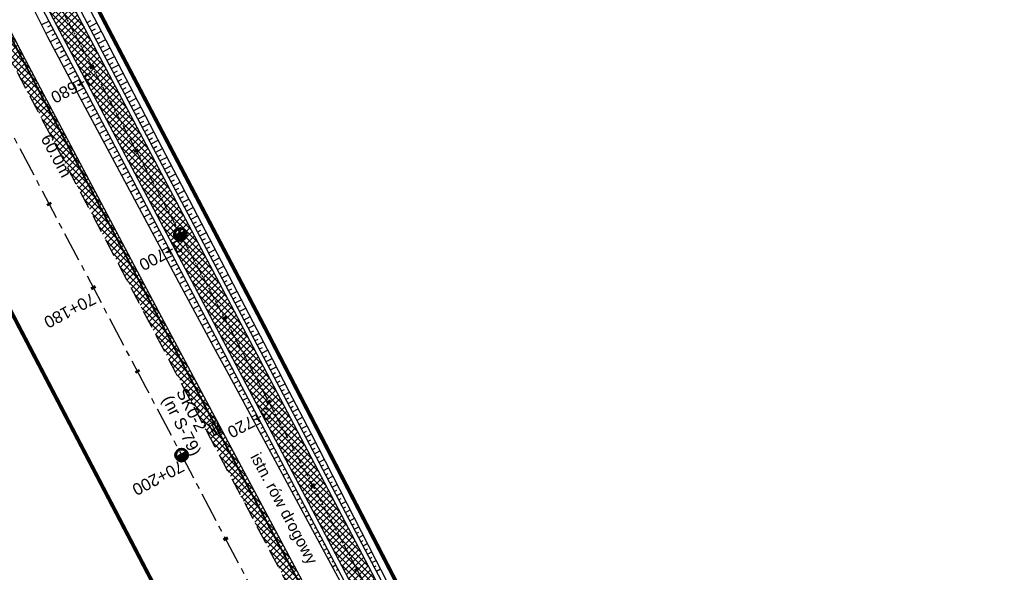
# Model space of a CAD drawing. Header units: metres. Extents: x 7529682 to 7533711, y 5721186 to 5727842.
# Tile 16 of 110: x 7531423 to 7531527, y 5724494 to 5724553. Entities that reach past the tile are written whole.
import ezdxf

# ---------------------------------------------------------------- set-up
doc = ezdxf.new("R2010")
doc.units = ezdxf.units.M
for name, pattern in [('817-dzialki-09-05-04$0$HIDDEN', [0.375, 0.25, -0.125]), ('CENTER', [50.8, 31.75, -6.35, 6.35, -6.35]), ('HIDDEN', [9.525, 6.35, -3.175])]:
    doc.linetypes.add(name, pattern=pattern)
for name, color, linetype in [('C-DROGI-SYTUACJA-ETYKIETY', 7, 'Continuous'), ('D-hatch-pobocza', 131, 'Continuous'), ('D-pobocza', 7, 'Continuous'), ('D-skarpa', 7, 'Continuous'), ('D-skarpa-kreskowanie', 7, 'Continuous')]:
    doc.layers.add(name, color=color, linetype=linetype)
doc.layers.add('D-hatch-ciag-pieszo-rowerowy', color=7, linetype='Continuous', lineweight=13, true_color=0xff9f80)
doc.layers.add('D-LR-etap-III', color=7, linetype='817-dzialki-09-05-04$0$HIDDEN', lineweight=50, true_color=0xff1aff)
for name, color, linetype, lineweight in [('D-krawędzie', 7, 'Continuous', 30), ('D-obrzeża', 7, 'Continuous', 30), ('D-opisy', 7, 'Continuous', 30), ('D-oś', 10, 'CENTER', 30), ('Sieci-T-kanal technologiczny', 4, 'kt kanał technologiczny', 30)]:
    doc.layers.add(name, color=color, linetype=linetype, lineweight=lineweight)
for name, color, linetype, true_color in [('D-opis-KT-dlugosci', 7, 'Continuous', 0xff8000), ('D-opis-KT-studnie', 7, 'Continuous', 0xff8000), ('poprzeczki', 7, 'Continuous', 0x0000c7)]:
    doc.layers.add(name, color=color, linetype=linetype, true_color=true_color)
doc.styles.add('ARIAL', font='arial.ttf', dxfattribs={"height": 1})
doc.styles.get("Standard").update_dxf_attribs({"font": 'arial.ttf'})
doc.linetypes.add('kt kanał technologiczny', pattern='A,1,-0.8,["kt",Standard,S=0.5,R=0,X=-0.7,Y=-0.15],-0.3', length=2.1)

# ---------------------------------------------------------------- blocks, each defined once
blk = doc.blocks.new('kilometraz')
at = {"linetype": 'ByBlock', "lineweight": -2}
blk.add_hatch(color=0, dxfattribs=at).paths.add_polyline_path([(0, -0.28125, 0.41421356), (0.28125, 0, 0.41421356), (0, 0.28125)])
at = {"color": 0, "linetype": 'ByBlock', "lineweight": -2}
blk.add_line((0, 0.28125), (0, -0.28125), dxfattribs=at)
blk.add_circle((0, 0), 0.28125, dxfattribs=at)
blk = doc.blocks.new('AeccTickLine')
at = {"color": 0, "linetype": 'ByBlock', "lineweight": -2}
blk.add_line((0, 1), (0, -1), dxfattribs=at)
blk = doc.blocks.new('SKR2')
at = {"layer": 'Sieci-T-kanal technologiczny', "color": 2, "lineweight": 25}
for points in [[(0.03, -0.19), (0.96, -1.15), (0.28, -1.81), (-0.65, -0.84)], [(-0.04, -0.54), (0.61, -1.21), (0.23, -1.57), (-0.41, -0.9)]]:
    blk.add_lwpolyline(points, close=True, dxfattribs=at)
blk.add_lwpolyline([(-0.09, -1.23), (0.28, -0.87)], dxfattribs=at)

msp = doc.modelspace()

# ---------------------------------------------------------------- hatches: boundary and pattern name
at = {"layer": 'D-hatch-ciag-pieszo-rowerowy'}
h = msp.add_hatch(dxfattribs=at)
h.set_pattern_fill('ANSI37', color=256, scale=0.15, style=0)
h.set_pattern_definition([(45, (0.88535, 0.46493), (-0.33675960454, 0.33675960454), []), (135, (0.88535, 0.46493), (-0.33675960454, -0.33675960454), [])])
h.paths.add_polyline_path([(7531426, 5724559.81), (7531399.69, 5724609.94), (7531381.17, 5724645.4), (7531371.15, 5724664.43), (7531369.29, 5724662.58), (7531378.96, 5724644.24), (7531397.48, 5724608.78), (7531423.79, 5724558.65), (7531445.04, 5724518.38), (7531473.71, 5724463.87), (7531482.59, 5724446.95), (7531484.87, 5724447.99), (7531475.92, 5724465.03), (7531447.25, 5724519.54)])
at = {"layer": 'D-hatch-pobocza'}
h = msp.add_hatch(dxfattribs=at)
h.set_pattern_fill('ANSI37', color=256, scale=0.15, style=0)
h.set_pattern_definition([(45, (0, 0), (-0.33675960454, 0.33675960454), []), (135, (0, 0), (-0.33675960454, -0.33675960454), [])])
h.paths.add_polyline_path([(7531410.67, 5724574.2), (7531398.06, 5724598.28), (7531373.71, 5724644.55), (7531366.18, 5724659.13), (7531365.97, 5724658.89), (7531365.5, 5724656.92), (7531373.64, 5724641.45), (7531392.16, 5724606), (7531418.48, 5724555.85), (7531439.73, 5724515.58), (7531476.36, 5724446.19), (7531478.83, 5724445.63), (7531467.27, 5724466.87), (7531457.65, 5724485.09), (7531437.94, 5724521.98), (7531423.89, 5724548.61)])

# ---------------------------------------------------------------- linework, layer by layer
at = {"layer": 'D-krawędzie', "linetype": 'HIDDEN', "ltscale": 0.3, "flags": 128}
msp.add_lwpolyline([(7530572.01, 5726166.06), (7530599.74, 5726113.52), (7530641.56, 5726032.01), (7530660.96, 5725995.07), (7530689.13, 5725941.54), (7530707.34, 5725907.03), (7530725.26, 5725873.09), (7530743.97, 5725837.65), (7530770.53, 5725787.12), (7530787.86, 5725754.27), (7530809.9, 5725712.54), (7530824.74, 5725684.39), (7530840.86, 5725653.69), (7530860.68, 5725616.15), (7530865.28, 5725607.39), (7530878.05, 5725583.08), (7530918.17, 5725507.18), (7530950.16, 5725446.31), (7530993.42, 5725364.26), (7531022.77, 5725308.72), (7531053.81, 5725249.87), (7531081.17, 5725197.87), (7531103.9, 5725154.54), (7531128.12, 5725108.45), (7531149.3, 5725068.25), (7531167.38, 5725033.77), (7531197.16, 5724976.99), (7531228.15, 5724918.03), (7531253.15, 5724870.49), (7531286.8, 5724806.65), (7531306.74, 5724768.66), (7531335.09, 5724714.65), (7531357.32, 5724672.44), (7531373.64, 5724641.45), (7531392.16, 5724606), (7531418.48, 5724555.85), (7531439.73, 5724515.58), (7531476.36, 5724446.19), (7531491.8, 5724416.76), (7531531.9, 5724339.93), (7531557.23, 5724291.66), (7531569.85, 5724267.58), (7531591.38, 5724226.55), (7531610, 5724191.1), (7531616.88, 5724178), (7531629.98, 5724153.03), (7531641.01, 5724132.02), (7531664.91, 5724087.62), (7531677.64, 5724064.79), (7531683.11, 5724054.99), (7531686.75, 5724048.18), (7531695.45, 5724031.7), (7531703.75, 5724015.92), (7531709.21, 5724005.51), (7531719.39, 5723986.15), (7531726.3, 5723973), (7531732.74, 5723960.74), (7531735.13, 5723956.19)], dxfattribs=at)
at = {"layer": 'D-LR-etap-III', "ltscale": 10, "flags": 128}
msp.add_lwpolyline([(7531750.47, 5723895.1, 0.4, 0.4, 0), (7531750.5, 5723895.13, 0.4, 0.4, 0), (7531682.71, 5724022.92, 0.4, 0.4, 0), (7531619.18, 5724147.2, 0.4, 0.4, 0), (7531592.31, 5724198.49, 0.4, 0.4, 0), (7531553.26, 5724272.92, 0.4, 0.4, 0), (7531504.02, 5724366.79, 0.4, 0.4, 0), (7531482.09, 5724407.62, 0.4, 0.4, 0), (7531412.35, 5724541.18, 0.4, 0.4, 0), (7531388.46, 5724586.93, 0.4, 0.4, 0), (7531345.12, 5724669.94, 0.4, 0.4, 0), (7531127.66, 5725081.67, 0.4, 0.4, 0), (7531059.25, 5725211.04, 0.4, 0.4, 0), (7531008.01, 5725307.95, 0.4, 0.4, 0), (7530964.18, 5725390.84, 0.4, 0.4, 0), (7530914.56, 5725484.68, 0.4, 0.4, 0), (7530865.24, 5725577.49, 0.4, 0.4, 0), (7530840.09, 5725624.06, 0.4, 0.4, 0), (7530802.56, 5725694.92, 0.4, 0.4, 0), (7530755.54, 5725787.51, 0.4, 0.4, 0), (7530708.72, 5725876.3, 0.4, 0.4, 0), (7530695.12, 5725902.09, 0.4, 0.4, 0), (7530642.91, 5726001.08, 0.4, 0.4, 0), (7530634.93, 5726016.15, 0.4, 0.4, 0), (7530610.82, 5726061.93, 0.4, 0.4, 0), (7530610.82, 5726061.93, 0.4, 0.4, 0), (7530607.21, 5726063.51, 0.4, 0.4, 0), (7530597.42, 5726080.68, 0.4, 0.4, 0), (7530591.16, 5726088.44, 0.4, 0.4, 0), (7530581.28, 5726107.21, 0.4, 0.4, 0), (7530571.29, 5726130.56, 0.4, 0.4, 0), (7530549.55, 5726171.53, 0.4, 0.4, 0), (7530531.01, 5726206.47, 0.4, 0.4, 0), (7530516.46, 5726236.02, 0.4, 0.4, 0), (7530500.8, 5726266.14, 0.4, 0.4, 0), (7530491.35, 5726283.94, 0.4, 0.4, 0), (7530482.4, 5726303.41, 0.4, 0.4, 0), (7530482.4, 5726303.41, 0.4, 0.4, 0), (7530450.41, 5726357.28, 0.4, 0.4, 0), (7530397.76, 5726458.5, 0.4, 0.4, 0), (7530334.71, 5726583.66, 0.4, 0.4, 0), (7530303.94, 5726645.17, 0.4, 0.4, 0), (7530300.51, 5726651.78, 0.4, 0.4, 0), (7530289.21, 5726671.97, 0.4, 0.4, 0), (7530281.54, 5726685.57, 0.4, 0.4, 0), (7530261.37, 5726724.16, 0.4, 0.4, 0), (7530254.03, 5726738.21, 0.4, 0.4, 0), (7530197.22, 5726845.06, 0.4, 0.4, 0), (7530194.71, 5726849.15, 0.4, 0.4, 0), (7530195.92, 5726850.75, 0.4, 0.4, 0), (7530170.55, 5726892.96, 0.4, 0.4, 0), (7530143.17, 5726945.07, 0.4, 0.4, 0), (7530105.06, 5727018.32, 0.4, 0.4, 0), (7530100.06, 5727027.16, 0.4, 0.4, 0), (7530062.32, 5727099.63, 0.4, 0.4, 0), (7530015.38, 5727189.42, 0.4, 0.4, 0), (7529983.21, 5727250.21, 0.4, 0.4, 0), (7529953.28, 5727306.75, 0.4, 0.4, 0), (7529900.67, 5727406.16, 0.4, 0.4, 0), (7529890.63, 5727425.13, 0.4, 0.4, 0), (7529875.16, 5727454.43, 0.4, 0.4, 0), (7529857.56, 5727487.79, 0.4, 0.4, 0), (7529835.19, 5727530.19, 0.4, 0.4, 0), (7529811.74, 5727574.66, 0.4, 0.4, 0), (7529792.1, 5727611.92, 0.4, 0.4, 0), (7529768.07, 5727657.47, 0.4, 0.4, 0), (7529755.21, 5727682.13, 0.4, 0.4, 0), (7529753.31, 5727681.13, 0.4, 0.4, 0), (7529739.21, 5727707.77, 0.4, 0.4, 0), (7529735.39, 5727711.25, 0.4, 0.4, 0), (7529725.42, 5727730.2, 0.4, 0.4, 0), (7529723.55, 5727729.88, 0.4, 0.4, 0), (7529695.57, 5727782.93, 0.4, 0.4, 0), (7529717.68, 5727794.02, 0.4, 0.4, 0), (7529736.27, 5727758.65, 0.4, 0.4, 0), (7529736.27, 5727758.65, 0.4, 0.4, 0), (7529744.51, 5727750.41, 0.4, 0.4, 0), (7529744.51, 5727750.41, 0.4, 0.4, 0), (7529750.28, 5727738.55, 0.4, 0.4, 0), (7529777.11, 5727687.57, 0.4, 0.4, 0), (7529796.52, 5727651.33, 0.4, 0.4, 0), (7529814.94, 5727616.79, 0.4, 0.4, 0), (7529839.01, 5727572.3, 0.4, 0.4, 0), (7529860.62, 5727532.51, 0.4, 0.4, 0), (7529882.35, 5727491.5, 0.4, 0.4, 0), (7529904.87, 5727449.1, 0.4, 0.4, 0), (7529920.75, 5727418.88, 0.4, 0.4, 0), (7529946.68, 5727368.55, 0.4, 0.4, 0), (7529972.02, 5727320.57, 0.4, 0.4, 0), (7529987.74, 5727290.15, 0.4, 0.4, 0), (7529996.5, 5727273.66, 0.4, 0.4, 0), (7530017.54, 5727234.2, 0.4, 0.4, 0), (7530033.05, 5727204.86, 0.4, 0.4, 0), (7530051.62, 5727170.22, 0.4, 0.4, 0), (7530069.28, 5727137.02, 0.4, 0.4, 0), (7530089.39, 5727097.53, 0.4, 0.4, 0), (7530109.71, 5727060.75, 0.4, 0.4, 0), (7530136.77, 5727011.64, 0.4, 0.4, 0), (7530162.45, 5726962.74, 0.4, 0.4, 0), (7530187.67, 5726916.99, 0.4, 0.4, 0), (7530207.82, 5726879.34, 0.4, 0.4, 0), (7530230.63, 5726834.52, 0.4, 0.4, 0), (7530262.29, 5726776.62, 0.4, 0.4, 0), (7530277.51, 5726760.21, 0.4, 0.4, 0), (7530286.04, 5726744.11, 0.4, 0.4, 0), (7530288.1, 5726735.88, 0.4, 0.4, 0), (7530290.39, 5726725.05, 0.4, 0.4, 0), (7530296.18, 5726713.58, 0.4, 0.4, 0), (7530302.73, 5726701.18, 0.4, 0.4, 0), (7530325.69, 5726657.47, 0.4, 0.4, 0), (7530343.24, 5726623.65, 0.4, 0.4, 0), (7530360.23, 5726591.75, 0.4, 0.4, 0), (7530383.21, 5726548.06, 0.4, 0.4, 0), (7530406.02, 5726503.61, 0.4, 0.4, 0), (7530427.46, 5726462.62, 0.4, 0.4, 0), (7530447.93, 5726424.39, 0.4, 0.4, 0), (7530471.13, 5726379.92, 0.4, 0.4, 0), (7530490.5, 5726343.03, 0.4, 0.4, 0), (7530509.5, 5726306.73, 0.4, 0.4, 0), (7530529.89, 5726267.24, 0.4, 0.4, 0), (7530543.85, 5726238.99, 0.4, 0.4, 0), (7530554.81, 5726218.94, 0.4, 0.4, 0), (7530559.03, 5726212.22, 0.4, 0.4, 0), (7530563.06, 5726206.41, 0.4, 0.4, 0), (7530566.93, 5726200.46, 0.4, 0.4, 0), (7530569.77, 5726194.9, 0.4, 0.4, 0), (7530571.47, 5726191.28, 0.4, 0.4, 0), (7530572.84, 5726188.02, 0.4, 0.4, 0), (7530575.3, 5726182.03, 0.4, 0.4, 0), (7530579.74, 5726173.31, 0.4, 0.4, 0), (7530583.3, 5726167.41, 0.4, 0.4, 0), (7530593.4, 5726163.33, 0.4, 0.4, 0), (7530598.62, 5726155.26, 0.4, 0.4, 0), (7530608.26, 5726140.5, 0.4, 0.4, 0), (7530603.27, 5726136.83, 0.4, 0.4, 0), (7530606.53, 5726131.84, 0.4, 0.4, 0), (7530604.24, 5726124.22, 0.4, 0.4, 0), (7530605.85, 5726121.63, 0.4, 0.4, 0), (7530608.97, 5726116.16, 0.4, 0.4, 0), (7530618.11, 5726097.79, 0.4, 0.4, 0), (7530651.21, 5726034.96, 0.4, 0.4, 0), (7530670.24, 5725998.61, 0.4, 0.4, 0), (7530698.08, 5725945.95, 0.4, 0.4, 0), (7530716.51, 5725911.31, 0.4, 0.4, 0), (7530735.22, 5725875.67, 0.4, 0.4, 0), (7530752.5, 5725842.15, 0.4, 0.4, 0), (7530778.31, 5725793.5, 0.4, 0.4, 0), (7530797.5, 5725756.38, 0.4, 0.4, 0), (7530812.52, 5725728.29, 0.4, 0.4, 0), (7530820.04, 5725713.16, 0.4, 0.4, 0), (7530822.42, 5725710.19, 0.4, 0.4, 0), (7530833.15, 5725688.8, 0.4, 0.4, 0), (7530849.63, 5725656.16, 0.4, 0.4, 0), (7530867.98, 5725621.96, 0.4, 0.4, 0), (7530872.63, 5725612.89, 0.4, 0.4, 0), (7530880.35, 5725597.59, 0.4, 0.4, 0), (7530883.84, 5725593.39, 0.4, 0.4, 0), (7530891.78, 5725587.76, 0.4, 0.4, 0), (7530895.04, 5725584.28, 0.4, 0.4, 0), (7530897.03, 5725580.94, 0.4, 0.4, 0), (7530900.95, 5725579.95, 0.4, 0.4, 0), (7530904.81, 5725571.98, 0.4, 0.4, 0), (7530903.68, 5725568.57, 0.4, 0.4, 0), (7530908.9, 5725558.84, 0.4, 0.4, 0), (7530910.25, 5725545.67, 0.4, 0.4, 0), (7530912.87, 5725538.65, 0.4, 0.4, 0), (7530945.28, 5725478.46, 0.4, 0.4, 0), (7530959.69, 5725450.25, 0.4, 0.4, 0), (7531002.83, 5725368.19, 0.4, 0.4, 0), (7531044.7, 5725290.31, 0.4, 0.4, 0), (7531064.1, 5725253.21, 0.4, 0.4, 0), (7531083.01, 5725216.68, 0.4, 0.4, 0), (7531113.01, 5725158.47, 0.4, 0.4, 0), (7531137.36, 5725113.07, 0.4, 0.4, 0), (7531150.83, 5725086.71, 0.4, 0.4, 0), (7531159.75, 5725076.64, 0.4, 0.4, 0), (7531166.31, 5725074.58, 0.4, 0.4, 0), (7531172.29, 5725062.58, 0.4, 0.4, 0), (7531170.59, 5725055.61, 0.4, 0.4, 0), (7531173.73, 5725044.08, 0.4, 0.4, 0), (7531215.34, 5724964.86, 0.4, 0.4, 0), (7531238.05, 5724921.68, 0.4, 0.4, 0), (7531262.39, 5724875.28, 0.4, 0.4, 0), (7531295.59, 5724811.27, 0.4, 0.4, 0), (7531348.49, 5724712.36, 0.4, 0.4, 0), (7531363.74, 5724682.68, 0.4, 0.4, 0), (7531366.99, 5724675.87, 0.4, 0.4, 0), (7531382.54, 5724646.11, 0.4, 0.4, 0), (7531401.3, 5724610.87, 0.4, 0.4, 0), (7531428.96, 5724558.86, 0.4, 0.4, 0), (7531449.11, 5724520.4, 0.4, 0.4, 0), (7531477.29, 5724465.83, 0.4, 0.4, 0), (7531501, 5724421.11, 0.4, 0.4, 0), (7531512.12, 5724400.55, 0.4, 0.4, 0), (7531513.78, 5724396.76, 0.4, 0.4, 0), (7531526.32, 5724379.39, 0.4, 0.4, 0), (7531566.78, 5724302.74, 0.4, 0.4, 0), (7531612.28, 5724225.61, 0.4, 0.4, 0), (7531620.49, 5724210.55, 0.4, 0.4, 0), (7531631.58, 5724196.26, 0.4, 0.4, 0), (7531653.48, 5724152.43, 0.4, 0.4, 0), (7531661.15, 5724128.49, 0.4, 0.4, 0), (7531673.88, 5724101.19, 0.4, 0.4, 0), (7531684.69, 5724081.18, 0.4, 0.4, 0), (7531699.21, 5724051.17, 0.4, 0.4, 0), (7531704.03, 5724040.58, 0.4, 0.4, 0), (7531704.03, 5724040.58, 0.4, 0.4, 0), (7531703.91, 5724037.17, 0.4, 0.4, 0), (7531736.42, 5723969.23, 0.4, 0.4, 0), (7531738.29, 5723967.7, 0.4, 0.4, 0), (7531742.18, 5723962.35, 0.4, 0.4, 0), (7531744.29, 5723958.62, 0.4, 0.4, 0), (7531755.39, 5723944.19, 0.4, 0.4, 0), (7531758.69, 5723936.76, 0.4, 0.4, 0), (7531780.08, 5723929.25, 0.4, 0.4, 0), (7531792.61, 5723906.34, 0.4, 0.4, 0), (7531792.61, 5723906.34, 0.4, 0.4, 0), (7531756.96, 5723883.06, 0.4, 0.4, 0), (7531750.46, 5723895.13, 0.4, 0.4, 0), (7531750.46, 5723895.13, 0, 0, 0)], format="xyseb", dxfattribs=at)
at = {"layer": 'D-obrzeża'}
msp.add_lwpolyline([(7531162.55, 5725061.32), (7531165.88, 5725054.96, -0.068574), (7531167.27, 5725051.11), (7531167.91, 5725048.07, 0.068789), (7531170.7, 5725040.34), (7531202.52, 5724979.8), (7531233.7, 5724920.95), (7531258.82, 5724873.47), (7531292.22, 5724809.51), (7531312.05, 5724771.45), (7531340.42, 5724719.34, -0.00902), (7531345.43, 5724709.74), (7531362.63, 5724675.23), (7531378.96, 5724644.24), (7531397.48, 5724608.78), (7531423.79, 5724558.65), (7531445.04, 5724518.38), (7531473.71, 5724463.87), (7531497.09, 5724419.32), (7531505.91, 5724402.51, -0.033171), (7531508.59, 5724396.45), (7531511.25, 5724389.16)], format="xyb", dxfattribs=at)
msp.add_lwpolyline([(7531484.87, 5724447.99), (7531475.92, 5724465.03), (7531447.25, 5724519.54), (7531426, 5724559.81), (7531399.69, 5724609.94), (7531381.17, 5724645.4), (7531371.15, 5724664.43)], dxfattribs=at)
at = {"layer": 'D-oś', "ltscale": 0.03}
msp.add_lwpolyline([(7531156.87, 5725074.83), (7531166.99, 5725055.55, -0.068732), (7531168.48, 5725051.43), (7531169.1, 5725048.5, 0.068783), (7531171.89, 5725040.78), (7531203.62, 5724980.38), (7531234.8, 5724921.53), (7531259.93, 5724874.06), (7531293.33, 5724810.09), (7531313.16, 5724772.03), (7531341.53, 5724719.92, -0.009023), (7531346.53, 5724710.32), (7531363.73, 5724675.82), (7531380.06, 5724644.82), (7531398.58, 5724609.36), (7531424.9, 5724559.23), (7531446.14, 5724518.96), (7531474.82, 5724464.45), (7531498.2, 5724419.9)], format="xyb", dxfattribs=at)
at = {"layer": 'D-oś', "ltscale": 0.1}
msp.add_lwpolyline([(7531488.68, 5724414.9), (7531465.3, 5724459.45), (7531436.63, 5724513.95), (7531415.38, 5724554.22), (7531389.06, 5724604.38), (7531370.55, 5724639.83), (7531354.22, 5724670.81), (7531332, 5724713.02), (7531303.64, 5724767.04), (7531283.7, 5724805.02), (7531250.06, 5724868.86), (7531225.05, 5724916.41), (7531194.07, 5724975.36), (7531164.28, 5725032.14), (7531146.2, 5725066.62)], dxfattribs=at)
at = {"layer": 'D-pobocza'}
for points in [[(7531485.33, 5724448.19), (7531476.36, 5724465.27), (7531447.69, 5724519.78), (7531426.45, 5724560.04), (7531400.13, 5724610.17), (7531381.61, 5724645.64), (7531371.52, 5724664.79)], [(7531369.22, 5724661.65), (7531378.52, 5724644.01), (7531397.03, 5724608.55), (7531423.35, 5724558.41), (7531444.59, 5724518.14), (7531473.27, 5724463.64), (7531482.13, 5724446.75)], [(7531478.83, 5724445.63), (7531467.27, 5724466.87), (7531457.65, 5724485.09), (7531437.94, 5724521.98), (7531423.89, 5724548.61), (7531410.67, 5724574.2), (7531398.06, 5724598.28), (7531373.71, 5724644.55), (7531366.18, 5724659.13)]]:
    msp.add_lwpolyline(points, dxfattribs=at)
at = {"layer": 'D-skarpa', "linetype": 'Continuous'}
msp.add_lwpolyline([(7531428.6, 5724557.95), (7531448.32, 5724520.11), (7531449.39, 5724518.04), (7531451.7, 5724513.6), (7531454, 5724509.16), (7531460.85, 5724495.82), (7531463.14, 5724491.37), (7531465.42, 5724486.92, 0.004192), (7531472.33, 5724473.61), (7531476.66, 5724465.42), (7531477.01, 5724464.77), (7531479.34, 5724460.35), (7531481.64, 5724455.91), (7531483.86, 5724451.43), (7531485.47, 5724448.26)], format="xyb", dxfattribs=at)
msp.add_lwpolyline([(7531423.97, 5724555.51), (7531426.2, 5724551.03), (7531428.54, 5724546.61), (7531430.91, 5724542.21), (7531433.27, 5724537.8), (7531437.98, 5724528.98), (7531440.34, 5724524.57), (7531442.72, 5724520.18), (7531443.99, 5724517.83), (7531445.1, 5724515.78), (7531459.33, 5724489.37), (7531461.69, 5724484.96), (7531464.02, 5724480.54), (7531468.72, 5724471.71), (7531471.08, 5724467.3), (7531473.12, 5724463.56), (7531473.48, 5724462.91), (7531475.87, 5724458.53), (7531478.24, 5724454.12), (7531480.47, 5724449.65), (7531481.92, 5724446.65)], dxfattribs=at)
at = {"layer": 'D-skarpa-kreskowanie', "linetype": 'Continuous'}
for p, q in [((7531426.36, 5724552.71, 109), (7531425.57, 5724552.3, 108.41)), ((7531426.59, 5724552.27, 109), (7531426.19, 5724552.06, 108.7)), ((7531430.4, 5724552.55, 109.13), (7531430.79, 5724552.76, 108.83)), ((7531430.63, 5724552.11, 109.13), (7531431.42, 5724552.53, 108.53)), ((7531430.86, 5724551.67, 109.13), (7531431.26, 5724551.88, 108.83)), ((7531426.82, 5724551.83, 109), (7531426.02, 5724551.4, 108.39)), ((7531427.29, 5724550.94, 109), (7531426.47, 5724550.51, 108.38)), ((7531427.06, 5724551.38, 109), (7531426.65, 5724551.17, 108.69)), ((7531431.1, 5724551.23, 109.13), (7531431.88, 5724551.64, 108.54)), ((7531431.33, 5724550.78, 109.13), (7531431.72, 5724550.99, 108.83)), ((7531427.76, 5724550.06, 109), (7531426.94, 5724549.63, 108.38)), ((7531427.52, 5724550.5, 109), (7531427.12, 5724550.29, 108.69)), ((7531431.56, 5724550.34, 109.13), (7531432.35, 5724550.75, 108.54)), ((7531431.8, 5724549.9, 109.13), (7531432.19, 5724550.1, 108.83)), ((7531432.03, 5724549.46, 109.13), (7531432.81, 5724549.87, 108.54)), ((7531428.22, 5724549.17, 109), (7531427.41, 5724548.74, 108.38)), ((7531427.99, 5724549.62, 109), (7531427.58, 5724549.4, 108.69)), ((7531428.46, 5724548.73, 109), (7531428.05, 5724548.52, 108.69)), ((7531432.26, 5724549.01, 109.13), (7531432.65, 5724549.22, 108.83)), ((7531432.5, 5724548.57, 109.13), (7531433.27, 5724548.98, 108.54)), ((7531428.69, 5724548.29, 109), (7531427.88, 5724547.86, 108.39)), ((7531428.92, 5724547.85, 109), (7531428.52, 5724547.63, 108.69)), ((7531432.73, 5724548.13, 109.13), (7531433.12, 5724548.33, 108.84)), ((7531432.96, 5724547.69, 109.13), (7531433.73, 5724548.09, 108.55)), ((7531429.16, 5724547.4, 109), (7531428.35, 5724546.98, 108.39)), ((7531429.39, 5724546.96, 109), (7531428.99, 5724546.75, 108.69)), ((7531433.2, 5724547.25, 109.13), (7531433.58, 5724547.45, 108.84)), ((7531433.43, 5724546.8, 109.13), (7531434.19, 5724547.21, 108.55)), ((7531429.62, 5724546.52, 109), (7531428.82, 5724546.1, 108.39)), ((7531430.09, 5724545.64, 109), (7531429.29, 5724545.22, 108.4)), ((7531429.86, 5724546.08, 109), (7531429.46, 5724545.87, 108.69)), ((7531433.66, 5724546.36, 109.13), (7531434.04, 5724546.56, 108.84)), ((7531433.9, 5724545.92, 109.13), (7531434.66, 5724546.32, 108.55)), ((7531434.13, 5724545.48, 109.13), (7531434.51, 5724545.68, 108.84)), ((7531430.56, 5724544.75, 109), (7531429.77, 5724544.34, 108.4)), ((7531430.32, 5724545.19, 109), (7531429.93, 5724544.98, 108.7)), ((7531434.36, 5724545.03, 109.12), (7531435.12, 5724545.43, 108.56)), ((7531434.6, 5724544.59, 109.12), (7531434.97, 5724544.79, 108.84)), ((7531431.02, 5724543.87, 109), (7531430.24, 5724543.45, 108.41)), ((7531430.79, 5724544.31, 109), (7531430.4, 5724544.1, 108.7)), ((7531434.83, 5724544.15, 109.12), (7531435.58, 5724544.55, 108.56)), ((7531435.06, 5724543.71, 109.12), (7531435.44, 5724543.91, 108.84)), ((7531435.3, 5724543.27, 109.12), (7531436.04, 5724543.66, 108.56)), ((7531431.49, 5724542.98, 108.99), (7531430.72, 5724542.57, 108.41)), ((7531431.26, 5724543.42, 108.99), (7531430.87, 5724543.22, 108.7)), ((7531431.72, 5724542.54, 108.99), (7531431.34, 5724542.34, 108.71)), ((7531435.53, 5724542.82, 109.12), (7531435.9, 5724543.02, 108.84)), ((7531435.76, 5724542.38, 109.12), (7531436.51, 5724542.77, 108.56)), ((7531431.96, 5724542.1, 108.99), (7531431.19, 5724541.69, 108.42)), ((7531432.19, 5724541.66, 108.99), (7531431.81, 5724541.45, 108.71)), ((7531436, 5724541.94, 109.12), (7531436.37, 5724542.13, 108.84)), ((7531436.23, 5724541.5, 109.12), (7531436.97, 5724541.89, 108.57)), ((7531432.42, 5724541.21, 108.99), (7531431.66, 5724540.81, 108.42)), ((7531432.66, 5724540.77, 108.99), (7531432.28, 5724540.57, 108.71)), ((7531436.46, 5724541.05, 109.12), (7531436.83, 5724541.25, 108.85)), ((7531436.7, 5724540.61, 109.12), (7531437.43, 5724541, 108.57)), ((7531432.89, 5724540.33, 108.99), (7531432.13, 5724539.93, 108.42)), ((7531433.36, 5724539.44, 108.99), (7531432.6, 5724539.05, 108.43)), ((7531433.12, 5724539.89, 108.99), (7531432.75, 5724539.69, 108.71)), ((7531436.93, 5724540.17, 109.12), (7531437.3, 5724540.36, 108.85)), ((7531437.16, 5724539.73, 109.12), (7531437.89, 5724540.11, 108.57)), ((7531437.4, 5724539.29, 109.12), (7531437.76, 5724539.48, 108.85)), ((7531433.82, 5724538.56, 108.99), (7531433.08, 5724538.17, 108.43)), ((7531433.59, 5724539, 108.99), (7531433.21, 5724538.8, 108.71)), ((7531437.63, 5724538.84, 109.12), (7531438.35, 5724539.23, 108.58)), ((7531437.86, 5724538.4, 109.12), (7531438.22, 5724538.59, 108.85)), ((7531438.1, 5724537.96, 109.12), (7531438.82, 5724538.34, 108.58)), ((7531434.29, 5724537.68, 108.99), (7531433.55, 5724537.28, 108.43)), ((7531434.06, 5724538.12, 108.99), (7531433.68, 5724537.92, 108.71)), ((7531438.33, 5724537.52, 109.12), (7531438.69, 5724537.71, 108.85)), ((7531438.56, 5724537.07, 109.12), (7531439.28, 5724537.45, 108.58)), ((7531434.76, 5724536.79, 108.99), (7531434.02, 5724536.4, 108.44)), ((7531434.52, 5724537.23, 108.99), (7531434.15, 5724537.04, 108.71)), ((7531434.99, 5724536.35, 108.99), (7531434.62, 5724536.15, 108.71)), ((7531438.8, 5724536.63, 109.12), (7531439.15, 5724536.82, 108.85)), ((7531439.03, 5724536.19, 109.12), (7531439.74, 5724536.56, 108.59)), ((7531435.22, 5724535.91, 108.99), (7531434.49, 5724535.52, 108.44)), ((7531435.46, 5724535.46, 108.99), (7531435.09, 5724535.27, 108.72)), ((7531439.26, 5724535.75, 109.12), (7531439.62, 5724535.93, 108.85)), ((7531439.5, 5724535.31, 109.12), (7531440.2, 5724535.68, 108.59)), ((7531435.69, 5724535.02, 108.99), (7531434.96, 5724534.64, 108.44)), ((7531435.92, 5724534.58, 108.99), (7531435.56, 5724534.39, 108.72)), ((7531439.73, 5724534.86, 109.12), (7531440.08, 5724535.05, 108.86)), ((7531439.96, 5724534.42, 109.12), (7531440.67, 5724534.79, 108.59)), ((7531440.2, 5724533.98, 109.12), (7531440.55, 5724534.16, 108.86)), ((7531436.16, 5724534.14, 108.99), (7531435.43, 5724533.76, 108.44)), ((7531436.62, 5724533.25, 108.99), (7531435.9, 5724532.87, 108.45)), ((7531436.39, 5724533.7, 108.99), (7531436.03, 5724533.5, 108.72)), ((7531440.43, 5724533.54, 109.12), (7531441.13, 5724533.9, 108.59)), ((7531440.66, 5724533.09, 109.12), (7531441.01, 5724533.28, 108.86)), ((7531437.09, 5724532.37, 108.99), (7531436.37, 5724531.99, 108.45)), ((7531436.86, 5724532.81, 108.99), (7531436.5, 5724532.62, 108.72)), ((7531440.9, 5724532.65, 109.12), (7531441.59, 5724533.02, 108.6)), ((7531441.13, 5724532.21, 109.12), (7531441.48, 5724532.39, 108.86)), ((7531441.36, 5724531.77, 109.12), (7531442.05, 5724532.13, 108.6)), ((7531437.56, 5724531.48, 108.99), (7531436.84, 5724531.11, 108.45)), ((7531437.32, 5724531.93, 108.99), (7531436.97, 5724531.74, 108.72)), ((7531437.79, 5724531.04, 108.99), (7531437.43, 5724530.85, 108.72)), ((7531441.6, 5724531.33, 109.12), (7531441.94, 5724531.51, 108.86)), ((7531441.83, 5724530.88, 109.12), (7531442.51, 5724531.24, 108.6)), ((7531438.02, 5724530.6, 108.99), (7531437.32, 5724530.23, 108.46)), ((7531438.26, 5724530.16, 108.99), (7531437.9, 5724529.97, 108.72)), ((7531442.06, 5724530.44, 109.12), (7531442.4, 5724530.62, 108.86)), ((7531442.3, 5724530, 109.12), (7531442.98, 5724530.36, 108.61)), ((7531438.49, 5724529.72, 108.99), (7531437.79, 5724529.34, 108.46)), ((7531438.72, 5724529.27, 108.99), (7531438.37, 5724529.09, 108.72)), ((7531442.53, 5724529.56, 109.12), (7531442.87, 5724529.74, 108.86)), ((7531442.76, 5724529.11, 109.12), (7531443.44, 5724529.47, 108.61)), ((7531438.96, 5724528.83, 108.99), (7531438.26, 5724528.46, 108.46)), ((7531439.42, 5724527.95, 108.99), (7531438.73, 5724527.58, 108.47)), ((7531439.19, 5724528.39, 108.99), (7531438.84, 5724528.21, 108.73)), ((7531443, 5724528.67, 109.12), (7531443.33, 5724528.85, 108.86)), ((7531443.23, 5724528.23, 109.12), (7531443.9, 5724528.58, 108.61)), ((7531443.46, 5724527.79, 109.12), (7531443.8, 5724527.96, 108.87)), ((7531439.89, 5724527.06, 108.99), (7531439.2, 5724526.7, 108.47)), ((7531439.66, 5724527.5, 108.99), (7531439.31, 5724527.32, 108.73)), ((7531443.7, 5724527.35, 109.12), (7531444.36, 5724527.7, 108.61)), ((7531443.93, 5724526.9, 109.12), (7531444.26, 5724527.08, 108.87)), ((7531440.36, 5724526.18, 108.99), (7531439.68, 5724525.82, 108.47)), ((7531440.12, 5724526.62, 108.99), (7531439.78, 5724526.44, 108.73)), ((7531444.16, 5724526.46, 109.12), (7531444.83, 5724526.81, 108.62)), ((7531444.4, 5724526.02, 109.12), (7531444.73, 5724526.19, 108.87)), ((7531444.63, 5724525.58, 109.12), (7531445.29, 5724525.92, 108.62)), ((7531440.82, 5724525.29, 108.99), (7531440.15, 5724524.94, 108.48)), ((7531440.59, 5724525.74, 108.99), (7531440.25, 5724525.56, 108.73)), ((7531441.06, 5724524.85, 108.99), (7531440.72, 5724524.67, 108.73)), ((7531444.86, 5724525.13, 109.12), (7531445.19, 5724525.31, 108.87)), ((7531445.1, 5724524.69, 109.12), (7531445.75, 5724525.04, 108.62)), ((7531441.29, 5724524.41, 108.99), (7531440.62, 5724524.06, 108.48)), ((7531441.52, 5724523.97, 108.99), (7531441.19, 5724523.79, 108.74)), ((7531445.33, 5724524.25, 109.12), (7531445.66, 5724524.42, 108.87)), ((7531445.56, 5724523.81, 109.12), (7531446.21, 5724524.15, 108.63)), ((7531441.76, 5724523.52, 108.99), (7531441.1, 5724523.18, 108.49)), ((7531441.99, 5724523.08, 108.99), (7531441.66, 5724522.91, 108.74)), ((7531445.8, 5724523.37, 109.12), (7531446.12, 5724523.54, 108.87)), ((7531446.03, 5724522.92, 109.12), (7531446.67, 5724523.26, 108.63)), ((7531442.22, 5724522.64, 108.99), (7531441.57, 5724522.3, 108.5)), ((7531442.69, 5724521.76, 108.99), (7531442.05, 5724521.42, 108.5)), ((7531442.46, 5724522.2, 108.99), (7531442.13, 5724522.03, 108.74)), ((7531446.26, 5724522.48, 109.11), (7531446.58, 5724522.65, 108.87)), ((7531446.5, 5724522.04, 109.11), (7531447.14, 5724522.38, 108.63)), ((7531446.73, 5724521.6, 109.11), (7531447.05, 5724521.76, 108.87)), ((7531443.16, 5724520.87, 108.98), (7531442.52, 5724520.54, 108.51)), ((7531442.92, 5724521.31, 108.99), (7531442.6, 5724521.15, 108.75)), ((7531446.96, 5724521.15, 109.11), (7531447.6, 5724521.49, 108.64)), ((7531447.2, 5724520.71, 109.11), (7531447.51, 5724520.88, 108.88)), ((7531443.62, 5724519.99, 108.98), (7531443, 5724519.66, 108.52)), ((7531443.39, 5724520.43, 108.98), (7531443.08, 5724520.26, 108.75)), ((7531447.43, 5724520.27, 109.11), (7531448.06, 5724520.6, 108.64)), ((7531447.66, 5724519.83, 109.11), (7531447.98, 5724519.99, 108.88)), ((7531447.9, 5724519.39, 109.11), (7531448.52, 5724519.71, 108.64)), ((7531444.09, 5724519.1, 108.98), (7531443.48, 5724518.78, 108.52)), ((7531443.86, 5724519.54, 108.98), (7531443.55, 5724519.38, 108.75)), ((7531444.32, 5724518.66, 108.98), (7531444.02, 5724518.5, 108.75)), ((7531448.13, 5724518.94, 109.11), (7531448.44, 5724519.11, 108.88)), ((7531448.36, 5724518.5, 109.11), (7531448.98, 5724518.83, 108.64)), ((7531444.56, 5724518.22, 108.98), (7531443.95, 5724517.9, 108.53)), ((7531444.79, 5724517.77, 108.98), (7531444.49, 5724517.62, 108.76)), ((7531448.59, 5724518.06, 109.11), (7531448.9, 5724518.22, 108.88)), ((7531448.83, 5724517.62, 109.11), (7531449.45, 5724517.94, 108.65)), ((7531445.02, 5724517.33, 108.98), (7531444.43, 5724517.02, 108.54)), ((7531445.25, 5724516.89, 108.98), (7531444.96, 5724516.73, 108.76)), ((7531449.06, 5724517.17, 109.11), (7531449.37, 5724517.33, 108.88)), ((7531449.29, 5724516.73, 109.11), (7531449.91, 5724517.05, 108.65)), ((7531445.49, 5724516.45, 108.98), (7531444.9, 5724516.14, 108.54)), ((7531445.95, 5724515.56, 108.98), (7531445.37, 5724515.26, 108.55)), ((7531445.72, 5724516, 108.98), (7531445.43, 5724515.85, 108.76)), ((7531449.53, 5724516.29, 109.11), (7531449.83, 5724516.45, 108.88)), ((7531449.76, 5724515.85, 109.11), (7531450.37, 5724516.17, 108.65)), ((7531449.99, 5724515.4, 109.11), (7531450.29, 5724515.56, 108.88)), ((7531446.42, 5724514.68, 108.98), (7531445.85, 5724514.38, 108.55)), ((7531446.18, 5724515.12, 108.98), (7531445.9, 5724514.97, 108.77)), ((7531450.22, 5724514.96, 109.11), (7531450.83, 5724515.28, 108.66)), ((7531450.46, 5724514.52, 109.11), (7531450.76, 5724514.68, 108.88)), ((7531446.88, 5724513.79, 108.98), (7531446.32, 5724513.5, 108.56)), ((7531446.65, 5724514.23, 108.98), (7531446.37, 5724514.09, 108.77)), ((7531450.69, 5724514.08, 109.11), (7531451.29, 5724514.39, 108.66)), ((7531450.92, 5724513.63, 109.11), (7531451.22, 5724513.79, 108.89)), ((7531451.15, 5724513.19, 109.11), (7531451.75, 5724513.5, 108.66)), ((7531447.35, 5724512.91, 108.98), (7531446.8, 5724512.62, 108.57)), ((7531447.12, 5724513.35, 108.98), (7531446.84, 5724513.2, 108.77)), ((7531447.58, 5724512.46, 108.98), (7531447.31, 5724512.32, 108.78)), ((7531451.39, 5724512.75, 109.11), (7531451.68, 5724512.9, 108.89)), ((7531451.62, 5724512.31, 109.11), (7531452.21, 5724512.62, 108.66)), ((7531447.81, 5724512.02, 108.98), (7531447.27, 5724511.74, 108.57)), ((7531448.05, 5724511.58, 108.98), (7531447.78, 5724511.44, 108.78)), ((7531451.85, 5724511.86, 109.11), (7531452.15, 5724512.02, 108.89)), ((7531452.09, 5724511.42, 109.11), (7531452.67, 5724511.73, 108.67)), ((7531448.28, 5724511.14, 108.98), (7531447.75, 5724510.86, 108.58)), ((7531448.75, 5724510.25, 108.98), (7531448.22, 5724509.98, 108.59)), ((7531448.51, 5724510.69, 108.98), (7531448.25, 5724510.56, 108.78)), ((7531452.32, 5724510.98, 109.11), (7531452.61, 5724511.13, 108.89)), ((7531452.55, 5724510.54, 109.11), (7531453.13, 5724510.84, 108.67)), ((7531452.78, 5724510.09, 109.11), (7531453.07, 5724510.24, 108.89)), ((7531449.21, 5724509.37, 108.98), (7531448.7, 5724509.1, 108.59)), ((7531448.98, 5724509.81, 108.98), (7531448.72, 5724509.67, 108.78)), ((7531453.02, 5724509.65, 109.11), (7531453.59, 5724509.95, 108.68)), ((7531453.25, 5724509.21, 109.11), (7531453.54, 5724509.36, 108.89)), ((7531449.68, 5724508.48, 108.98), (7531449.17, 5724508.22, 108.6)), ((7531449.44, 5724508.92, 108.98), (7531449.19, 5724508.79, 108.79)), ((7531453.48, 5724508.76, 109.11), (7531454.05, 5724509.06, 108.68)), ((7531453.72, 5724508.32, 109.11), (7531454, 5724508.47, 108.9)), ((7531453.95, 5724507.88, 109.11), (7531454.51, 5724508.17, 108.69)), ((7531450.14, 5724507.6, 108.98), (7531449.65, 5724507.34, 108.61)), ((7531449.91, 5724508.04, 108.98), (7531449.66, 5724507.91, 108.79)), ((7531450.37, 5724507.15, 108.98), (7531450.13, 5724507.03, 108.79)), ((7531454.18, 5724507.44, 109.11), (7531454.46, 5724507.58, 108.9)), ((7531454.41, 5724506.99, 109.11), (7531454.97, 5724507.29, 108.69)), ((7531450.61, 5724506.71, 108.98), (7531450.12, 5724506.46, 108.61)), ((7531450.84, 5724506.27, 108.98), (7531450.6, 5724506.14, 108.8)), ((7531454.65, 5724506.55, 109.11), (7531454.92, 5724506.7, 108.9)), ((7531454.88, 5724506.11, 109.11), (7531455.42, 5724506.4, 108.7)), ((7531451.07, 5724505.83, 108.98), (7531450.59, 5724505.58, 108.62)), ((7531451.31, 5724505.38, 108.98), (7531451.07, 5724505.26, 108.8)), ((7531455.11, 5724505.67, 109.11), (7531455.38, 5724505.81, 108.9)), ((7531455.34, 5724505.22, 109.11), (7531455.88, 5724505.51, 108.7)), ((7531451.54, 5724504.94, 108.98), (7531451.07, 5724504.7, 108.62)), ((7531451.77, 5724504.5, 108.98), (7531451.54, 5724504.38, 108.8)), ((7531452, 5724504.06, 108.98), (7531451.54, 5724503.81, 108.63)), ((7531455.58, 5724504.78, 109.11), (7531455.84, 5724504.92, 108.91)), ((7531455.81, 5724504.34, 109.11), (7531456.34, 5724504.62, 108.71)), ((7531456.04, 5724503.9, 109.11), (7531456.3, 5724504.03, 108.91)), ((7531452.24, 5724503.61, 108.98), (7531452.01, 5724503.49, 108.81)), ((7531452.47, 5724503.17, 108.98), (7531452.02, 5724502.93, 108.64)), ((7531456.28, 5724503.45, 109.11), (7531456.79, 5724503.73, 108.72)), ((7531456.51, 5724503.01, 109.11), (7531456.77, 5724503.15, 108.91)), ((7531452.7, 5724502.73, 108.98), (7531452.48, 5724502.61, 108.81)), ((7531452.94, 5724502.29, 108.98), (7531452.49, 5724502.05, 108.64)), ((7531456.74, 5724502.57, 109.11), (7531457.25, 5724502.84, 108.72)), ((7531456.97, 5724502.13, 109.11), (7531457.23, 5724502.26, 108.92)), ((7531457.21, 5724501.68, 109.11), (7531457.71, 5724501.95, 108.73)), ((7531453.17, 5724501.84, 108.98), (7531452.95, 5724501.73, 108.81)), ((7531453.4, 5724501.4, 108.98), (7531452.97, 5724501.17, 108.65)), ((7531453.63, 5724500.96, 108.98), (7531453.42, 5724500.85, 108.81)), ((7531457.44, 5724501.24, 109.11), (7531457.69, 5724501.37, 108.92)), ((7531457.67, 5724500.8, 109.11), (7531458.16, 5724501.06, 108.74)), ((7531453.87, 5724500.52, 108.98), (7531453.44, 5724500.29, 108.66)), ((7531454.1, 5724500.07, 108.98), (7531453.89, 5724499.96, 108.82)), ((7531457.91, 5724500.36, 109.1), (7531458.15, 5724500.49, 108.92)), ((7531458.14, 5724499.91, 109.1), (7531458.62, 5724500.17, 108.74)), ((7531454.33, 5724499.63, 108.98), (7531453.92, 5724499.41, 108.66)), ((7531454.56, 5724499.19, 108.98), (7531454.36, 5724499.08, 108.82)), ((7531458.37, 5724499.47, 109.1), (7531458.61, 5724499.6, 108.92)), ((7531458.6, 5724499.03, 109.1), (7531459.08, 5724499.28, 108.75)), ((7531454.8, 5724498.75, 108.97), (7531454.39, 5724498.53, 108.67)), ((7531455.03, 5724498.3, 108.97), (7531454.83, 5724498.2, 108.82)), ((7531455.26, 5724497.86, 108.97), (7531454.87, 5724497.65, 108.67)), ((7531458.84, 5724498.59, 109.1), (7531459.07, 5724498.71, 108.93)), ((7531459.07, 5724498.14, 109.1), (7531459.53, 5724498.39, 108.75)), ((7531459.3, 5724497.7, 109.1), (7531459.53, 5724497.82, 108.93)), ((7531455.5, 5724497.42, 108.97), (7531455.3, 5724497.32, 108.83)), ((7531455.73, 5724496.98, 108.97), (7531455.34, 5724496.77, 108.68)), ((7531459.53, 5724497.26, 109.1), (7531459.99, 5724497.5, 108.76)), ((7531459.77, 5724496.82, 109.1), (7531459.99, 5724496.94, 108.93)), ((7531455.96, 5724496.53, 108.97), (7531455.77, 5724496.43, 108.83)), ((7531456.19, 5724496.09, 108.97), (7531455.81, 5724495.89, 108.69)), ((7531460, 5724496.37, 109.1), (7531460.45, 5724496.61, 108.77)), ((7531460.23, 5724495.93, 109.1), (7531460.45, 5724496.05, 108.94)), ((7531460.47, 5724495.49, 109.1), (7531460.91, 5724495.72, 108.77)), ((7531456.43, 5724495.65, 108.97), (7531456.24, 5724495.55, 108.83)), ((7531456.66, 5724495.21, 108.97), (7531456.29, 5724495.01, 108.69)), ((7531456.89, 5724494.76, 108.97), (7531456.71, 5724494.67, 108.84)), ((7531460.7, 5724495.05, 109.1), (7531460.92, 5724495.16, 108.94)), ((7531460.93, 5724494.6, 109.1), (7531461.36, 5724494.83, 108.78))]:
    msp.add_line(p, q, dxfattribs=at)
at = {"layer": 'Sieci-T-kanal technologiczny', "ltscale": 2}
msp.add_lwpolyline([(7531498.93, 5724405.32, 0.2, 0.2, 0), (7531471.81, 5724457.71, 0.2, 0.2, 0), (7531444.03, 5724509.76, 0.2, 0.2, 0), (7531416.54, 5724561.97, 0.2, 0.2, 0), (7531389.21, 5724614.26, 0.2, 0.2, 0), (7531361.96, 5724666.59, 0.2, 0.2, 0), (7531334.25, 5724718.68, 0.2, 0.2, 0), (7531306.98, 5724771, 0.2, 0.2, 0), (7531279.43, 5724823.17, 0.2, 0.2, 0), (7531252.03, 5724875.42, 0.2, 0.2, 0), (7531224.64, 5724927.68, 0.2, 0.2, 0), (7531197.13, 5724979.88, 0.2, 0.2, 0), (7531169.66, 5725032.08, 0.2, 0.2, 0), (7531142.11, 5725084.26, 0.2, 0.2, 0)], format="xyseb", dxfattribs=at)

# ---------------------------------------------------------------- block references
at = {"layer": 'C-DROGI-SYTUACJA-ETYKIETY', "color": 7, "linetype": 'Continuous', "lineweight": 60}
for p, xscale, yscale, zscale, rotation in [((7531426.37, 5724533.39), 0.2499999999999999, 0.2499999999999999, 0.2499999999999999, 297.8160944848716), ((7531431.04, 5724524.55), 0.2499999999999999, 0.2499999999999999, 0.2499999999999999, 297.8160944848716), ((7531435.71, 5724515.7), 0.2499999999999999, 0.2499999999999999, 0.2499999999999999, 297.8160944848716), ((7531445.02, 5724498), 0.25, 0.25, 0.25, 297.7463826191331)]:
    msp.add_blockref('AeccTickLine', p, dxfattribs=dict(at, xscale=xscale, yscale=yscale, zscale=zscale, rotation=rotation))
at = {"layer": 'C-DROGI-SYTUACJA-ETYKIETY', "color": 10, "linetype": 'Continuous', "lineweight": 60, "xscale": 2.249999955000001, "yscale": 2.249999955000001, "zscale": 2.249999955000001, "rotation": 297.7463826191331}
msp.add_blockref('kilometraz', (7531440.36, 5724506.85), dxfattribs=at)
at = {"layer": 'poprzeczki', "color": 7, "linetype": 'Continuous', "lineweight": 60, "xscale": 0.25, "yscale": 0.25, "zscale": 0.25}
for p, rotation in [((7531430.9, 5724547.86), 297.8160944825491), ((7531435.56, 5724539.01), 297.8160944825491), ((7531444.9, 5724521.32), 297.8160944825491), ((7531449.55, 5724512.47), 297.7463826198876), ((7531454.21, 5724503.62), 297.7463826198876), ((7531458.87, 5724494.77), 297.7463826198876)]:
    msp.add_blockref('AeccTickLine', p, dxfattribs=dict(at, rotation=rotation))
at = {"layer": 'poprzeczki', "color": 10, "linetype": 'Continuous', "lineweight": 60, "xscale": 2.249999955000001, "yscale": 2.249999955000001, "zscale": 2.249999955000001, "rotation": 297.8160944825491}
msp.add_blockref('kilometraz', (7531440.23, 5724530.17), dxfattribs=at)
at = {"layer": 'Sieci-T-kanal technologiczny', "rotation": 163.7281158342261}
msp.add_blockref('SKR2', (7531443.82, 5724508.73), dxfattribs=at)

# ---------------------------------------------------------------- texts
at = {"layer": 'C-DROGI-SYTUACJA-ETYKIETY', "color": 7}
for s, rotation, p in [('3+680', 207.8161, (7531430.74, 5724547.35)), ('3+700', 207.8161, (7531440.07, 5724529.66)), ('70+180', 207.8161, (7531430.88, 5724524.04)), ('3+720', 207.7464, (7531449.4, 5724511.97)), ('70+200', 207.7464, (7531440.21, 5724506.35))]:
    msp.add_text(s, height=1.25, rotation=rotation, dxfattribs=at).set_placement(p)
at = {"layer": 'D-opis-KT-dlugosci', "style": 'ARIAL'}
msp.add_text('60.0m', height=1.25, rotation=298.3346, dxfattribs=at).set_placement((7531425.44, 5724540.31))
at = {"layer": 'D-opis-KT-studnie', "insert": (7531440.87, 5724514.09, 10.12), "char_height": 1.25, "attachment_point": 1, "rotation": 297, "line_spacing_factor": 0.8, "style": 'ARIAL'}
msp.add_mtext_dynamic_manual_height_columns('SK0-2\\P(nr S-79)', width=11.2555, gutter_width=6, heights=[0], dxfattribs=at)
at = {"layer": 'D-opisy'}
msp.add_text('istn. rów drogowy', height=1.2, rotation=298.1037, dxfattribs=at).set_placement((7531447.59, 5724506.68))

doc.saveas('drawing.dxf')
